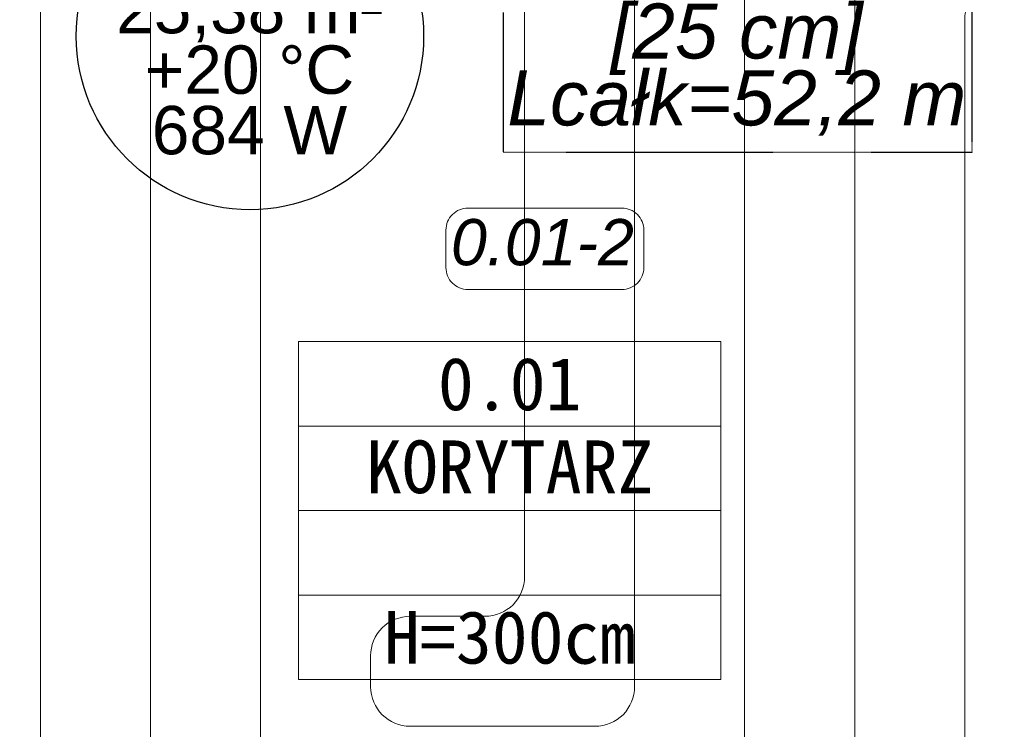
# Model space of a CAD drawing. Header units: millimetres. Extents: x -17122 to 7392, y -6480 to -3200.
# Tile 35 of 70: x -2153 to -1930, y -4852 to -4691. Entities that reach past the tile are written whole.
import ezdxf
from ezdxf import colors
from ezdxf.entities.mleader import LeaderData, LeaderLine
from ezdxf.enums import TextEntityAlignment as Align
from ezdxf.math import Vec2, Vec3

# ---------------------------------------------------------------- set-up
doc = ezdxf.new("R2010")
doc.units = ezdxf.units.MM
doc.linetypes.add('HIDDENX2', pattern=[0.1905, 0.127, -0.0635])
doc.layers.add('_k_opis', color=7, linetype='Continuous', lineweight=13)
for name, color, linetype, lineweight, true_color in [('Default', 7, 'Continuous', 15, 0x000000), ('IS_b717ccf2-f286-464b-8c1c-720d6d4c2098__k_opis', 7, 'Continuous', 5, 0x000000), ('IS_b717ccf2-f286-464b-8c1c-720d6d4c2098__k_tabela', 7, 'Continuous', 5, 0x000000), ('IS_Floors zone', 7, 'Continuous', 5, 0x008000), ('IS_Heating_cooling floor', 7, 'HIDDENX2', 5, 0x008000), ('IS_Room (Automatic)', 7, 'Continuous', 5, 0xffffff), ('IS_Wężownica OChP', 7, 'Continuous', 5, 0x800080)]:
    doc.layers.add(name, color=color, linetype=linetype, lineweight=lineweight, true_color=true_color)
doc.styles.add('Arial_____', font='arial.ttf')
doc.styles.add('Arial__I__', font='ariali.ttf')
doc.styles.add('GENERATED_STYLE_1', font='MS Gothic.ttf')
doc.styles.add('GENERATED_STYLE_2', font='MS Gothic.ttf')
doc.styles.get("Standard").update_dxf_attribs({"font": 'arial.ttf'})

# ---------------------------------------------------------------- blocks, each defined once
blk = doc.blocks.new('metryczka_80')
at = {"layer": '_k_opis', "ltscale": 0.1}
for points in [[(-80, 0), (0, 0), (0, -64), (-80, -64)], [(-80, -16), (0, -16), (0, -48), (-80, -48)]]:
    blk.add_lwpolyline(points, close=True, dxfattribs=at)
blk.add_lwpolyline([(-80, -32), (0, -32)], dxfattribs=at)
at = {"layer": '_k_opis', "ltscale": 0.1, "flags": 4}
for tag, style, p in [('ATR_NR_POM', 'GENERATED_STYLE_1', (-40, -13)), ('ATR_POM', 'GENERATED_STYLE_2', (-40, -28.71)), ('ATR_WYS', 'GENERATED_STYLE_1', (-40, -61))]:
    blk.add_attdef(tag, text='', height=10, dxfattribs=dict(at, style=style)).set_placement(p, align=Align.CENTER)
blk = doc.blocks.new('b717ccf2-f286-464b-8c1c-720d6d4c2098')
at = {"layer": 'IS_b717ccf2-f286-464b-8c1c-720d6d4c2098__k_tabela', "lineweight": 0, "ltscale": 0.1}
ref = blk.add_blockref('metryczka_80', (-604.22, -428.82), dxfattribs=dict(at, xscale=1.2, yscale=1.2, zscale=1.2))
ref.add_attrib('ATR_NR_POM', '0.01', dxfattribs={"layer": 'IS_b717ccf2-f286-464b-8c1c-720d6d4c2098__k_opis', "ltscale": 0.1, "height": 12, "style": 'GENERATED_STYLE_1'}).set_placement((-652.22, -444.42), align=Align.CENTER)
ref.add_attrib('ATR_POM', 'KORYTARZ', dxfattribs={"layer": 'IS_b717ccf2-f286-464b-8c1c-720d6d4c2098__k_opis', "ltscale": 0.1, "height": 12, "style": 'GENERATED_STYLE_2'}).set_placement((-652.22, -463.28), align=Align.CENTER)
ref.add_attrib('ATR_WYS', 'H=300cm', dxfattribs={"layer": 'IS_b717ccf2-f286-464b-8c1c-720d6d4c2098__k_opis', "ltscale": 0.1, "height": 12, "style": 'GENERATED_STYLE_1'}).set_placement((-652.22, -502.02), align=Align.CENTER)

msp = doc.modelspace()

# ---------------------------------------------------------------- block references
at = {"layer": 'Default', "lineweight": 5, "zscale": 100}
msp.add_blockref('b717ccf2-f286-464b-8c1c-720d6d4c2098', (-1389.75, -4335.46), dxfattribs=at)

# ---------------------------------------------------------------- next in the draw order: linework, layer by layer
at = {"lineweight": 30}
msp.add_circle((-2101, -4694.83), 39.47, dxfattribs=at)
at = {"layer": 'IS_Floors zone'}
msp.add_lwpolyline([(-2051.46, -4752.45), (-2016.49, -4752.45, 0.414214), (-2011.49, -4747.45), (-2011.49, -4738.92, 0.414214), (-2016.49, -4733.92), (-2051.46, -4733.92, 0.414214), (-2056.46, -4738.92), (-2056.46, -4747.45, 0.414214)], format="xyb", close=True, dxfattribs=at)
at = {"layer": 'IS_Heating_cooling floor', "lineweight": 30}
msp.add_lwpolyline([(-2043.48, -4721.25), (-1936.91, -4721.25), (-1936.91, -4653.79), (-2043.48, -4653.79)], close=True, dxfattribs=at)
at = {"layer": 'IS_Room (Automatic)'}
msp.add_circle((-2101, -4694.83), 39.47, dxfattribs=at)
at = {"layer": 'IS_Wężownica OChP', "color": 52, "true_color": 0xc8c800, "transparency": 33554687}
for points in [[(-1929.58, -4682.1, 0.414214), (-1938.58, -4691.1), (-1938.58, -4917.72, -0.414214), (-1947.58, -4926.72), (-2139.58, -4926.72, -0.414214), (-2148.58, -4917.72), (-2148.58, -4561.1, -0.414214)], [(-2123.58, -4586.1), (-2123.58, -4892.72, 0.414214), (-2114.58, -4901.72), (-1972.58, -4901.72, 0.414214), (-1963.58, -4892.72), (-1963.58, -4666.1, -0.414214)], [(-1988.58, -4641.1), (-1988.58, -4867.72, -0.414214), (-1997.58, -4876.72), (-2089.58, -4876.72, -0.414214), (-2098.58, -4867.72), (-2098.58, -4611.1, -0.414214)], [(-2038.58, -4611.1), (-2038.58, -4817.72, -0.414214), (-2047.58, -4826.72), (-2064.58, -4826.72, 0.414214), (-2073.58, -4835.72), (-2073.58, -4842.72, 0.414213), (-2064.58, -4851.72), (-2022.58, -4851.72, 0.414214), (-2013.58, -4842.72), (-2013.58, -4616.1, -0.414214)]]:
    msp.add_lwpolyline(points, format="xyb", dxfattribs=at)

# ---------------------------------------------------------------- next in the draw order: texts
at = {"layer": 'IS_Floors zone', "color": 96, "true_color": 0x008000, "transparency": 33554687, "style": 'Arial__I__'}
msp.add_text('0.01-2', height=10.5, dxfattribs=at).set_placement((-2034.53, -4741.67), align=Align.MIDDLE_CENTER)
at = {"layer": 'IS_Heating_cooling floor', "color": 96, "true_color": 0x008000, "transparency": 33554687, "style": 'Arial__I__'}
msp.add_text('[25 cm]', height=12.5, dxfattribs=at).set_placement((-1990.36, -4703.68), align=Align.BOTTOM_CENTER)
msp.add_text('Lcałk=52,2 m', height=12.5, dxfattribs=at).set_placement((-1990.36, -4708.89), align=Align.MIDDLE_CENTER)
at = {"layer": 'IS_Room (Automatic)', "color": 18, "true_color": 0x000000, "transparency": 33554687, "style": 'Arial_____'}
for s, p in [('25,38 m²', (-2101.1, -4688.7)), ('+20 °C', (-2101.1, -4702.45)), ('684 W', (-2101.1, -4716.2))]:
    msp.add_text(s, height=11, dxfattribs=at).set_placement(p, align=Align.MIDDLE_CENTER)

# ---------------------------------------------------------------- next in the draw order: leaders
at = {"lineweight": 30}
ml = msp.add_multileader_mtext('Standard', dxfattribs=at)
ml.set_content('{\\Fromans|c238;\\W0.9;\\T0.9;\\C0;ZASOBNIK C.W.U. - 500dm3\\P \\A1;\\Fsimplex|c238;+GRZAŁKA 6kW NAPIĘCIE 400V}', color=256)
ml.set_leader_properties()
ml.build(insert=Vec2(0, 0))
ml.multileader.update_dxf_attribs({"text_left_attachment_type": 2, "text_right_attachment_type": 2, "arrow_head_size": 0})
ctx = ml.context
ctx.base_point, ctx.char_height, ctx.arrow_head_size, ctx.plane_origin = Vec3(-2481.25, -4759.05), 13, 0, Vec3(-3101.95, -4449.66)
ctx.left_attachment, ctx.right_attachment = 2, 2
notes = []
notes.append((ctx, [(1, (1, 1, 0), (-2512.8, -4759.05), (1, 0), 31.56, [(0, [(-2540.58, -4759.05)], 0, [])])]))
ctx.mtext.insert, ctx.mtext.rotation, ctx.mtext.width, ctx.mtext.flow_direction = Vec3(-2479.25, -4739.86), 6.283185, 362.4681, 5
ml = msp.add_multileader_mtext('Standard', dxfattribs=at)
ml.set_content('\\pxt4;{\\Fromans|c238;\\W0.9;\\T0.9;\\C0;ZASOBNIK C.W.U. - 500dm3\\P \\A1;\\Fsimplex|c238;+GRZAŁKA  6kW NAPIĘCIE 400V}', color=256)
ml.set_leader_properties()
ml.build(insert=Vec2(0, 0))
ml.multileader.update_dxf_attribs({"text_left_attachment_type": 2, "text_right_attachment_type": 2, "arrow_head_size": 0})
ctx = ml.context
ctx.base_point, ctx.char_height, ctx.arrow_head_size, ctx.plane_origin = Vec3(-2481.25, -4839.05), 13, 0, Vec3(-3101.95, -4529.66)
ctx.left_attachment, ctx.right_attachment = 2, 2
notes.append((ctx, [(1, (1, 1, 0), (-2512.8, -4839.05), (1, 0), 31.56, [(0, [(-2540.58, -4839.05)], 0, [])])]))
ctx.mtext.insert, ctx.mtext.rotation, ctx.mtext.width, ctx.mtext.flow_direction = Vec3(-2479.25, -4819.86), 6.283185, 339.1063, 5
for ctx, leaders in notes:
    for number, flags, end, landing, length, lines in leaders:
        leader = LeaderData()
        leader.index, (leader.has_last_leader_line, leader.has_dogleg_vector, leader.attachment_direction) = number, flags
        leader.last_leader_point, leader.dogleg_vector, leader.dogleg_length = Vec3(end), Vec3(landing), length
        for number, points, colour, breaks in lines:
            line = LeaderLine()
            line.index, line.vertices, line.color, line.breaks = number, Vec3.list(points), colors.encode_raw_color(colour), breaks
            leader.lines.append(line)
        ctx.leaders.append(leader)

doc.saveas('drawing.dxf')
